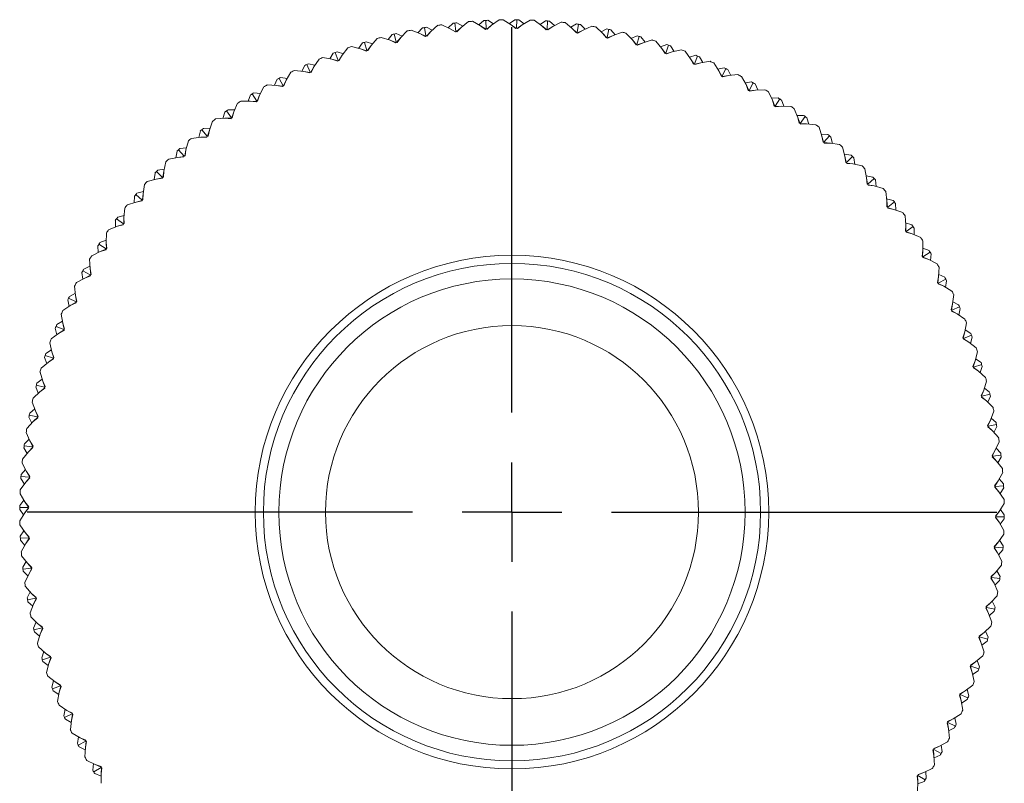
# Model space of a CAD drawing. Header units: inches. Extents: x 1.5 to 14.4, y 0.3 to 10.5.
# Tile 32 of 43: x 7.6 to 9.5, y 9 to 10.5. Entities that reach past the tile are written whole.
import ezdxf

# ---------------------------------------------------------------- set-up
doc = ezdxf.new("R2010")
doc.units = ezdxf.units.IN
doc.header["$MEASUREMENT"] = 0
doc.layers.add('FORMAT', color=7, linetype='Continuous')

# ---------------------------------------------------------------- blocks, each defined once
blk = doc.blocks.new('SW_CENTERMARKSYMBOL_0')
at = {"layer": 'FORMAT', "color": 0}
for p, q in [((0, 0.2), (0, 0.975)), ((0, 0), (0, 0.1)), ((-0.2, 0), (-0.975, 0)), ((0, 0), (-0.1, 0)), ((0, 0), (0, -0.1)), ((0, 0), (0.1, 0)), ((0.2, 0), (0.975, 0)), ((0, -0.2), (0, -0.975))]:
    blk.add_line(p, q, dxfattribs=at)

msp = doc.modelspace()

# ---------------------------------------------------------------- linework, layer by layer
at = {"color": 7, "linetype": 'Continuous', "lineweight": 15}
for p, q in [((8.4376, 10.5353), (8.428, 10.5261)), ((8.4436, 10.5188), (8.4416, 10.5358)), ((8.4456, 10.5362), (8.4571, 10.5295)), ((8.4538, 10.5269), (8.4686, 10.5385)), ((8.4766, 10.5392), (8.4931, 10.5302)), ((8.4996, 10.5408), (8.4894, 10.5322)), ((8.5045, 10.524), (8.5036, 10.541)), ((8.5076, 10.5412), (8.5187, 10.5338)), ((8.5152, 10.5314), (8.5307, 10.5421)), ((8.5387, 10.5423), (8.5546, 10.5322)), ((8.5618, 10.5424), (8.551, 10.5345)), ((8.5656, 10.5253), (8.5658, 10.5424)), ((8.5698, 10.5423), (8.5804, 10.5342)), ((8.5767, 10.532), (8.5929, 10.5418)), ((8.6009, 10.5414), (8.6162, 10.5304)), ((8.6239, 10.5401), (8.6127, 10.5329)), ((8.6267, 10.5228), (8.6279, 10.5398)), ((8.6319, 10.5395), (8.642, 10.5307)), ((8.6382, 10.5288), (8.6549, 10.5375)), ((8.6629, 10.5367), (8.6774, 10.5247)), ((8.6858, 10.5339), (8.6742, 10.5274)), ((8.3234, 10.4971), (8.3193, 10.5137)), ((8.3232, 10.5146), (8.3354, 10.5094)), ((8.3325, 10.5063), (8.3457, 10.5198)), ((8.3535, 10.5215), (8.3711, 10.5146)), ((8.3762, 10.5259), (8.3671, 10.5161)), ((8.3711, 10.5146), (8.3819, 10.5087)), ((8.3711, 10.5146), (8.3825, 10.5092)), ((8.3832, 10.5098), (8.3801, 10.5266)), ((8.3928, 10.5185), (8.384, 10.5095)), ((8.3841, 10.5273), (8.396, 10.5213)), ((8.3848, 10.5092), (8.3928, 10.5185)), ((8.3928, 10.5185), (8.4068, 10.5311)), ((8.4148, 10.5323), (8.4318, 10.5243)), ((8.4318, 10.5243), (8.4423, 10.5177)), ((8.4318, 10.5243), (8.4429, 10.5183)), ((8.4423, 10.5177), (8.4436, 10.5188)), ((8.4436, 10.5188), (8.4452, 10.5181)), ((8.4538, 10.5269), (8.4444, 10.5184)), ((8.4452, 10.5181), (8.4538, 10.5269)), ((8.4931, 10.5302), (8.5031, 10.523)), ((8.4931, 10.5302), (8.5038, 10.5235)), ((8.5031, 10.523), (8.5045, 10.524)), ((8.5045, 10.524), (8.506, 10.5231)), ((8.5152, 10.5314), (8.5053, 10.5235)), ((8.506, 10.5231), (8.5152, 10.5314)), ((8.5546, 10.5322), (8.5641, 10.5244)), ((8.5546, 10.5322), (8.5649, 10.5248)), ((8.5641, 10.5244), (8.5656, 10.5253)), ((8.5656, 10.5253), (8.5671, 10.5244)), ((8.5767, 10.532), (8.5664, 10.5248)), ((8.5671, 10.5244), (8.5767, 10.532)), ((8.6162, 10.5304), (8.6252, 10.522)), ((8.6162, 10.5304), (8.6259, 10.5224)), ((8.6252, 10.522), (8.6267, 10.5228)), ((8.6267, 10.5228), (8.6281, 10.5218)), ((8.6382, 10.5288), (8.6274, 10.5223)), ((8.6281, 10.5218), (8.6382, 10.5288)), ((8.6774, 10.5247), (8.6859, 10.5158)), ((8.6774, 10.5247), (8.6867, 10.5161)), ((8.6859, 10.5158), (8.6875, 10.5165)), ((8.6875, 10.5165), (8.6898, 10.5334)), ((8.6875, 10.5165), (8.6888, 10.5154)), ((8.6994, 10.5217), (8.6882, 10.5159)), ((8.6888, 10.5154), (8.6994, 10.5217)), ((8.6938, 10.5328), (8.7032, 10.5234)), ((8.6994, 10.5217), (8.7166, 10.5294)), ((8.7245, 10.528), (8.7382, 10.5152)), ((8.7472, 10.5238), (8.7352, 10.5181)), ((8.7382, 10.5152), (8.7461, 10.5057)), ((8.7382, 10.5152), (8.7469, 10.506)), ((8.7477, 10.5063), (8.7511, 10.5231)), ((8.755, 10.5223), (8.7639, 10.5123)), ((8.7599, 10.5108), (8.7776, 10.5174)), ((8.7854, 10.5155), (8.7983, 10.5018)), ((8.2556, 10.4957), (8.2478, 10.4848)), ((8.2645, 10.4806), (8.2594, 10.4969)), ((8.2632, 10.4981), (8.2758, 10.4936)), ((8.273, 10.4904), (8.2854, 10.5047)), ((8.2931, 10.5068), (8.311, 10.5011)), ((8.3154, 10.5127), (8.307, 10.5023)), ((8.311, 10.5011), (8.3222, 10.4958)), ((8.311, 10.5011), (8.3228, 10.4964)), ((8.3222, 10.4958), (8.3234, 10.4971)), ((8.3234, 10.4971), (8.325, 10.4965)), ((8.3325, 10.5063), (8.3242, 10.4968)), ((8.325, 10.4965), (8.3325, 10.5063)), ((8.3819, 10.5087), (8.3832, 10.5098)), ((8.3832, 10.5098), (8.3848, 10.5092)), ((8.7461, 10.5057), (8.7477, 10.5063)), ((8.7477, 10.5063), (8.749, 10.5051)), ((8.7599, 10.5108), (8.7484, 10.5057)), ((8.749, 10.5051), (8.7599, 10.5108)), ((8.8078, 10.5099), (8.7954, 10.5049)), ((8.7983, 10.5018), (8.8056, 10.4919)), ((8.7983, 10.5018), (8.8064, 10.4921)), ((8.8073, 10.4924), (8.8117, 10.5089)), ((8.8197, 10.4961), (8.8079, 10.4918)), ((8.8085, 10.4911), (8.8197, 10.4961)), ((8.8155, 10.5079), (8.8238, 10.4974)), ((8.8197, 10.4961), (8.8378, 10.5016)), ((8.8454, 10.4993), (8.8575, 10.4848)), ((8.1969, 10.4749), (8.1899, 10.4636)), ((8.2068, 10.4604), (8.2007, 10.4764)), ((8.2044, 10.4778), (8.2172, 10.4741)), ((8.2147, 10.4708), (8.2261, 10.4858)), ((8.2337, 10.4884), (8.2519, 10.4838)), ((8.2519, 10.4838), (8.2634, 10.4793)), ((8.2519, 10.4838), (8.2639, 10.4799)), ((8.2634, 10.4793), (8.2645, 10.4806)), ((8.2645, 10.4806), (8.2662, 10.4802)), ((8.273, 10.4904), (8.2654, 10.4804)), ((8.2662, 10.4802), (8.273, 10.4904)), ((8.8056, 10.4919), (8.8073, 10.4924)), ((8.8073, 10.4924), (8.8085, 10.4911)), ((8.8674, 10.4923), (8.8548, 10.488)), ((8.8575, 10.4848), (8.8641, 10.4744)), ((8.8575, 10.4848), (8.8649, 10.4746)), ((8.8641, 10.4744), (8.8658, 10.4748)), ((8.8658, 10.4748), (8.8712, 10.491)), ((8.8658, 10.4748), (8.8669, 10.4735)), ((8.8784, 10.4777), (8.8664, 10.4741)), ((8.8669, 10.4735), (8.8784, 10.4777)), ((8.875, 10.4897), (8.8826, 10.4787)), ((8.8784, 10.4777), (8.8968, 10.482)), ((8.9043, 10.4792), (8.9154, 10.464)), ((8.1577, 10.4475), (8.1682, 10.4632)), ((8.1755, 10.4663), (8.1941, 10.4628)), ((8.1941, 10.4628), (8.2058, 10.4591)), ((8.1941, 10.4628), (8.2063, 10.4597)), ((8.2058, 10.4591), (8.2068, 10.4604)), ((8.2068, 10.4604), (8.2085, 10.4601)), ((8.2147, 10.4708), (8.2077, 10.4603)), ((8.2085, 10.4601), (8.2147, 10.4708)), ((8.9258, 10.4709), (8.9129, 10.4674)), ((8.9154, 10.464), (8.9214, 10.4532)), ((8.9154, 10.464), (8.9222, 10.4534)), ((8.9231, 10.4535), (8.9295, 10.4694)), ((8.9359, 10.4557), (8.9236, 10.4528)), ((8.9241, 10.4521), (8.9359, 10.4557)), ((8.9333, 10.4678), (8.9401, 10.4564)), ((8.9359, 10.4557), (8.9545, 10.4588)), ((8.9618, 10.4555), (8.972, 10.4397)), ((8.1023, 10.4207), (8.1117, 10.437)), ((8.1189, 10.4406), (8.1376, 10.4383)), ((8.1397, 10.4506), (8.1334, 10.4388)), ((8.1376, 10.4383), (8.1495, 10.4353)), ((8.1376, 10.4383), (8.15, 10.436)), ((8.1505, 10.4367), (8.1434, 10.4522)), ((8.147, 10.4539), (8.16, 10.451)), ((8.1495, 10.4353), (8.1505, 10.4367)), ((8.1505, 10.4367), (8.1522, 10.4365)), ((8.1577, 10.4475), (8.1514, 10.4366)), ((8.1522, 10.4365), (8.1577, 10.4475)), ((8.9214, 10.4532), (8.9231, 10.4535)), ((8.9231, 10.4535), (8.9241, 10.4521)), ((8.9828, 10.4458), (8.9697, 10.4432)), ((8.972, 10.4397), (8.9772, 10.4285)), ((8.972, 10.4397), (8.9781, 10.4286)), ((8.979, 10.4287), (8.9864, 10.4441)), ((8.99, 10.4423), (8.9961, 10.4305)), ((8.0842, 10.4226), (8.0786, 10.4105)), ((8.0958, 10.4095), (8.0877, 10.4245)), ((8.0912, 10.4264), (8.1044, 10.4244)), ((8.1023, 10.4207), (8.0967, 10.4094)), ((8.0975, 10.4094), (8.1023, 10.4207)), ((8.9772, 10.4285), (8.979, 10.4287)), ((8.979, 10.4287), (8.9799, 10.4273)), ((8.9919, 10.4301), (8.9794, 10.428)), ((8.9799, 10.4273), (8.9919, 10.4301)), ((8.9919, 10.4301), (9.0106, 10.432)), ((9.0177, 10.4283), (9.0268, 10.4118)), ((9.038, 10.4173), (9.0248, 10.4155)), ((9.0331, 10.4004), (9.0415, 10.4153)), ((8.0373, 10.3955), (8.0505, 10.3943)), ((8.0487, 10.3905), (8.0571, 10.4074)), ((8.064, 10.4114), (8.0828, 10.4103)), ((8.0828, 10.4103), (8.0949, 10.408)), ((8.0828, 10.4103), (8.0953, 10.4087)), ((8.0949, 10.408), (8.0958, 10.4095)), ((8.0958, 10.4095), (8.0975, 10.4094)), ((9.0268, 10.4118), (9.0314, 10.4004)), ((9.0268, 10.4118), (9.0323, 10.4004)), ((9.0314, 10.4004), (9.0331, 10.4004)), ((9.0331, 10.4004), (9.034, 10.3989)), ((9.0461, 10.401), (9.0336, 10.3997)), ((9.034, 10.3989), (9.0461, 10.401)), ((9.045, 10.4134), (9.0503, 10.4011)), ((9.0461, 10.401), (9.0649, 10.4017)), ((9.0718, 10.3976), (9.0799, 10.3806)), ((8.011, 10.3788), (8.0299, 10.3788)), ((8.0304, 10.3913), (8.0256, 10.3788)), ((8.0299, 10.3788), (8.0421, 10.3773)), ((8.0299, 10.3788), (8.0425, 10.3781)), ((8.0429, 10.3789), (8.0338, 10.3934)), ((8.0421, 10.3773), (8.0429, 10.3789)), ((8.0429, 10.3789), (8.0446, 10.3789)), ((8.0487, 10.3905), (8.0437, 10.3789)), ((8.0446, 10.3789), (8.0487, 10.3905)), ((9.0914, 10.3853), (9.0781, 10.3844)), ((9.0799, 10.3806), (9.0837, 10.3689)), ((9.0799, 10.3806), (9.0846, 10.3688)), ((9.0854, 10.3688), (9.0947, 10.3832)), ((9.0981, 10.381), (9.1027, 10.3684)), ((7.9788, 10.3566), (7.9748, 10.3439)), ((7.992, 10.345), (7.9821, 10.3589)), ((7.9854, 10.3613), (7.9987, 10.3609)), ((7.997, 10.357), (7.9929, 10.3451)), ((7.9937, 10.3451), (7.997, 10.357)), ((7.997, 10.357), (8.0044, 10.3744)), ((9.0837, 10.3689), (9.0854, 10.3688)), ((9.0854, 10.3688), (9.0862, 10.3673)), ((9.0984, 10.3685), (9.0858, 10.368)), ((9.0862, 10.3673), (9.0984, 10.3685)), ((9.0984, 10.3685), (9.1173, 10.3681)), ((9.1238, 10.3635), (9.1308, 10.346)), ((7.9476, 10.3203), (7.9538, 10.3381)), ((7.9602, 10.3429), (7.979, 10.3442)), ((7.979, 10.3442), (7.9913, 10.3434)), ((7.979, 10.3442), (7.9916, 10.3442)), ((7.9913, 10.3434), (7.992, 10.345)), ((7.992, 10.345), (7.9937, 10.3451)), ((9.1426, 10.3501), (9.1293, 10.35)), ((9.1308, 10.346), (9.1339, 10.3341)), ((9.1308, 10.346), (9.1348, 10.3341)), ((9.1357, 10.334), (9.1458, 10.3477)), ((9.1491, 10.3453), (9.1528, 10.3325)), ((7.9295, 10.3188), (7.9263, 10.3058)), ((7.9433, 10.308), (7.9326, 10.3213)), ((7.9357, 10.3238), (7.949, 10.3243)), ((7.9476, 10.3203), (7.9442, 10.3081)), ((7.945, 10.3083), (7.9476, 10.3203)), ((9.1339, 10.3341), (9.1357, 10.334)), ((9.1357, 10.334), (9.1363, 10.3324)), ((9.1486, 10.3329), (9.136, 10.3332)), ((9.1363, 10.3324), (9.1486, 10.3329)), ((9.1486, 10.3329), (9.1674, 10.3313)), ((9.1737, 10.3263), (9.1795, 10.3084)), ((7.9006, 10.2806), (7.9057, 10.2987)), ((7.9118, 10.3039), (7.9304, 10.3064)), ((7.9304, 10.3064), (7.943, 10.3072)), ((7.9304, 10.3064), (7.9428, 10.3064)), ((7.9428, 10.3064), (7.9433, 10.308)), ((7.9433, 10.308), (7.945, 10.3083)), ((9.1915, 10.3117), (9.1782, 10.3124)), ((9.1795, 10.3084), (9.1819, 10.2963)), ((9.1795, 10.3084), (9.1827, 10.2962)), ((9.1819, 10.2963), (9.1836, 10.2961)), ((9.1836, 10.2961), (9.1946, 10.3091)), ((9.1836, 10.2961), (9.1841, 10.2944)), ((9.1977, 10.3065), (9.2006, 10.2935)), ((7.8826, 10.2779), (7.8802, 10.2648)), ((7.8971, 10.2681), (7.8855, 10.2806)), ((7.8885, 10.2833), (7.9018, 10.2846)), ((7.9006, 10.2806), (7.898, 10.2682)), ((7.8988, 10.2684), (7.9006, 10.2806)), ((9.1964, 10.2941), (9.1839, 10.2952)), ((9.1841, 10.2944), (9.1964, 10.2941)), ((9.1964, 10.2941), (9.2151, 10.2914)), ((9.221, 10.286), (9.2258, 10.2678)), ((7.8562, 10.238), (7.8601, 10.2564)), ((7.8658, 10.262), (7.8843, 10.2656)), ((7.8843, 10.2656), (7.8969, 10.2672)), ((7.8843, 10.2656), (7.8966, 10.2664)), ((7.8966, 10.2664), (7.8971, 10.2681)), ((7.8971, 10.2681), (7.8988, 10.2684)), ((9.238, 10.2703), (9.2247, 10.2719)), ((9.2258, 10.2678), (9.2274, 10.2556)), ((9.2258, 10.2678), (9.2282, 10.2554)), ((9.229, 10.2552), (9.2409, 10.2675)), ((9.2438, 10.2648), (9.2459, 10.2516)), ((7.8535, 10.2253), (7.8411, 10.2371)), ((7.8439, 10.24), (7.8571, 10.2421)), ((7.8562, 10.238), (7.8543, 10.2255)), ((7.8551, 10.2257), (7.8562, 10.238)), ((9.2274, 10.2556), (9.229, 10.2552)), ((9.229, 10.2552), (9.2295, 10.2535)), ((9.2417, 10.2525), (9.2293, 10.2543)), ((9.2295, 10.2535), (9.2417, 10.2525)), ((9.2417, 10.2525), (9.2602, 10.2485)), ((9.2658, 10.2428), (9.2694, 10.2243)), ((7.8227, 10.2172), (7.8409, 10.222)), ((7.8384, 10.2342), (7.8368, 10.2209)), ((7.8409, 10.222), (7.8533, 10.2244)), ((7.8409, 10.222), (7.8531, 10.2236)), ((7.8531, 10.2236), (7.8535, 10.2253)), ((7.8535, 10.2253), (7.8551, 10.2257)), ((9.2817, 10.2261), (9.2686, 10.2285)), ((9.2694, 10.2243), (9.2702, 10.212)), ((9.2694, 10.2243), (9.271, 10.2118)), ((9.2718, 10.2116), (9.2844, 10.2231)), ((9.2871, 10.2202), (9.2884, 10.2069)), ((7.8145, 10.1926), (7.8173, 10.2113)), ((9.2702, 10.212), (9.2718, 10.2116)), ((9.2718, 10.2116), (9.2722, 10.2099)), ((9.2844, 10.2081), (9.272, 10.2107)), ((9.2722, 10.2099), (9.2844, 10.2081)), ((9.2844, 10.2081), (9.3025, 10.203)), ((9.3077, 10.1969), (9.3102, 10.1782)), ((7.797, 10.1877), (7.7962, 10.1744)), ((7.8126, 10.1798), (7.7995, 10.1908)), ((7.8003, 10.1757), (7.8125, 10.1789)), ((7.8003, 10.1757), (7.8123, 10.1781)), ((7.8021, 10.1939), (7.8151, 10.1968)), ((7.8123, 10.1781), (7.8126, 10.1798)), ((7.8126, 10.1798), (7.8142, 10.1803)), ((7.8145, 10.1926), (7.8134, 10.1801)), ((7.8142, 10.1803), (7.8145, 10.1926)), ((9.3226, 10.1792), (9.3096, 10.1824)), ((9.3102, 10.1782), (9.3102, 10.1659)), ((9.3102, 10.1782), (9.311, 10.1656)), ((7.7758, 10.1448), (7.7774, 10.1636)), ((7.7824, 10.1699), (7.8003, 10.1757)), ((9.3102, 10.1659), (9.3118, 10.1653)), ((9.3118, 10.1653), (9.3251, 10.1761)), ((9.3118, 10.1653), (9.312, 10.1636)), ((9.3241, 10.161), (9.3119, 10.1644)), ((9.312, 10.1636), (9.3241, 10.161)), ((9.3241, 10.161), (9.3419, 10.1548)), ((9.3276, 10.173), (9.3281, 10.1596)), ((7.7586, 10.1388), (7.7587, 10.1255)), ((7.7747, 10.1319), (7.761, 10.142)), ((7.7634, 10.1453), (7.7761, 10.149)), ((7.7758, 10.1448), (7.7755, 10.1322)), ((7.7763, 10.1325), (7.7758, 10.1448)), ((9.3467, 10.1484), (9.348, 10.1296)), ((7.7451, 10.1201), (7.7626, 10.127)), ((7.7626, 10.127), (7.7746, 10.131)), ((7.7626, 10.127), (7.7745, 10.1301)), ((7.7745, 10.1301), (7.7747, 10.1319)), ((7.7747, 10.1319), (7.7763, 10.1325)), ((9.348, 10.1296), (9.3472, 10.1173)), ((9.3604, 10.1298), (9.3477, 10.1339)), ((9.348, 10.1296), (9.348, 10.117)), ((9.3488, 10.1167), (9.3627, 10.1266)), ((9.3651, 10.1233), (9.3647, 10.11)), ((7.7277, 10.0943), (7.7402, 10.0989)), ((7.7401, 10.0946), (7.7406, 10.1135)), ((9.3472, 10.1173), (9.3488, 10.1167)), ((9.3488, 10.1167), (9.3489, 10.115)), ((9.3608, 10.1116), (9.3489, 10.1158)), ((9.3489, 10.115), (9.3608, 10.1116)), ((9.3608, 10.1116), (9.3781, 10.1043)), ((7.7233, 10.0876), (7.7243, 10.0743)), ((7.7398, 10.0817), (7.7255, 10.0909)), ((7.7281, 10.0761), (7.7398, 10.0808)), ((7.7281, 10.0761), (7.7398, 10.0799)), ((7.7398, 10.0817), (7.7414, 10.0824)), ((7.7398, 10.0799), (7.7398, 10.0817)), ((7.7414, 10.0824), (7.7401, 10.0946)), ((7.7401, 10.0946), (7.7406, 10.082)), ((9.3826, 10.0788), (9.3811, 10.0666)), ((9.3826, 10.0788), (9.3819, 10.0662)), ((9.3826, 10.0976), (9.3826, 10.0788)), ((9.3951, 10.0782), (9.3826, 10.083)), ((7.7077, 10.0423), (7.7069, 10.0612)), ((7.7111, 10.068), (7.7281, 10.0761)), ((9.3811, 10.0666), (9.3827, 10.0658)), ((9.3827, 10.0658), (9.3972, 10.0748)), ((9.3827, 10.0658), (9.3827, 10.0641)), ((9.3943, 10.06), (9.3827, 10.0649)), ((9.3827, 10.0641), (9.3943, 10.06)), ((9.3943, 10.06), (9.4112, 10.0516)), ((9.3993, 10.0714), (9.3981, 10.0581)), ((7.6953, 10.0412), (7.7075, 10.0466)), ((7.7097, 10.0302), (7.7077, 10.0423)), ((7.7077, 10.0423), (7.709, 10.0298)), ((9.4152, 10.0447), (9.4141, 10.0259)), ((7.6804, 10.0139), (7.6969, 10.0231)), ((7.6914, 10.0342), (7.6932, 10.021)), ((7.7082, 10.0293), (7.6933, 10.0377)), ((7.6969, 10.0231), (7.7083, 10.0285)), ((7.6969, 10.0231), (7.7083, 10.0276)), ((7.7082, 10.0293), (7.7097, 10.0302)), ((7.7083, 10.0276), (7.7082, 10.0293)), ((9.4141, 10.0259), (9.4118, 10.0138)), ((9.4141, 10.0259), (9.4125, 10.0133)), ((9.4133, 10.0129), (9.4283, 10.021)), ((9.4264, 10.0245), (9.4143, 10.0301)), ((7.6786, 9.9881), (7.6767, 10.0068)), ((9.4118, 10.0138), (9.4133, 10.0129)), ((9.4133, 10.0129), (9.4132, 10.0112)), ((9.4245, 10.0064), (9.4132, 10.012)), ((9.4132, 10.0112), (9.4245, 10.0064)), ((9.4245, 10.0064), (9.4408, 9.9969)), ((9.4302, 10.0174), (9.4282, 10.0043)), ((7.6799, 9.9752), (7.6646, 9.9826)), ((7.6663, 9.9862), (7.6782, 9.9923)), ((7.6814, 9.9761), (7.6786, 9.9881)), ((7.6786, 9.9881), (7.6807, 9.9756)), ((9.4444, 9.9898), (9.4421, 9.9711)), ((7.6531, 9.958), (7.669, 9.9682)), ((7.6628, 9.979), (7.6654, 9.9659)), ((7.669, 9.9682), (7.68, 9.9743)), ((7.669, 9.9682), (7.6801, 9.9734)), ((7.6799, 9.9752), (7.6814, 9.9761)), ((7.6801, 9.9734), (7.6799, 9.9752)), ((9.4421, 9.9711), (9.4391, 9.9591)), ((9.4421, 9.9711), (9.4398, 9.9587)), ((9.4405, 9.9582), (9.456, 9.9653)), ((9.4543, 9.9689), (9.4426, 9.9753)), ((9.4577, 9.9616), (9.4548, 9.9486)), ((7.653, 9.9321), (7.6499, 9.9507)), ((9.4391, 9.9591), (9.4405, 9.9582)), ((9.4405, 9.9582), (9.4403, 9.9565)), ((9.4403, 9.9565), (9.4513, 9.951)), ((9.4513, 9.951), (9.4404, 9.9573)), ((9.4513, 9.951), (9.467, 9.9405)), ((7.6378, 9.922), (7.6412, 9.9091)), ((7.6551, 9.9193), (7.6393, 9.9257)), ((7.6408, 9.9295), (7.6523, 9.9363)), ((7.6565, 9.9203), (7.653, 9.9321)), ((7.653, 9.9321), (7.6558, 9.9198)), ((7.6551, 9.9193), (7.6565, 9.9203)), ((9.4701, 9.9331), (9.4666, 9.9146)), ((7.6294, 9.9005), (7.6446, 9.9116)), ((7.6446, 9.9116), (7.6553, 9.9184)), ((7.6446, 9.9116), (7.6554, 9.9176)), ((7.6554, 9.9176), (7.6551, 9.9193)), ((9.4666, 9.9146), (9.4629, 9.9029)), ((9.4629, 9.9029), (9.4642, 9.9018)), ((9.4635, 9.9024), (9.4666, 9.9146)), ((9.4642, 9.9018), (9.4639, 9.9001)), ((9.4639, 9.9001), (9.4746, 9.894)), ((9.4641, 9.901), (9.4746, 9.894)), ((9.4802, 9.908), (9.4642, 9.9018)), ((9.4787, 9.9117), (9.4674, 9.9188)), ((9.4779, 9.8914), (9.4816, 9.9042)), ((7.6309, 9.8746), (7.6266, 9.893)), ((9.4746, 9.894), (9.4896, 9.8826)), ((7.6164, 9.8636), (7.6206, 9.851)), ((7.6339, 9.862), (7.6177, 9.8674)), ((7.619, 9.8712), (7.63, 9.8788)), ((7.6239, 9.8537), (7.6341, 9.8611)), ((7.6239, 9.8537), (7.6343, 9.8603)), ((7.6352, 9.8631), (7.6309, 9.8746)), ((7.6309, 9.8746), (7.6346, 9.8626)), ((7.6339, 9.862), (7.6352, 9.8631)), ((7.6343, 9.8603), (7.6339, 9.862)), ((9.4922, 9.875), (9.4876, 9.8567)), ((9.4886, 9.8608), (9.4995, 9.8531)), ((7.6094, 9.8416), (7.6239, 9.8537)), ((9.4876, 9.8567), (9.4831, 9.8453)), ((9.4831, 9.8453), (9.4844, 9.8441)), ((9.4837, 9.8447), (9.4876, 9.8567)), ((9.4844, 9.8441), (9.484, 9.8425)), ((9.484, 9.8425), (9.4942, 9.8356)), ((9.4842, 9.8433), (9.4942, 9.8356)), ((9.5007, 9.8493), (9.4844, 9.8441)), ((9.5019, 9.8454), (9.4974, 9.8329)), ((7.6125, 9.8159), (7.6071, 9.834)), ((9.4942, 9.8356), (9.5085, 9.8233)), ((7.5987, 9.804), (7.6037, 9.7916)), ((7.6163, 9.8035), (7.5997, 9.8079)), ((7.6008, 9.8118), (7.6113, 9.82)), ((7.6068, 9.7945), (7.6165, 9.8026)), ((7.6068, 9.7945), (7.6168, 9.8018)), ((7.6175, 9.8047), (7.6125, 9.8159)), ((7.6125, 9.8159), (7.6169, 9.8041)), ((7.6163, 9.8035), (7.6175, 9.8047)), ((7.6168, 9.8018), (7.6163, 9.8035)), ((9.5106, 9.8156), (9.5048, 9.7976)), ((9.5165, 9.7933), (9.5061, 9.8017)), ((7.5931, 9.7816), (7.6068, 9.7945)), ((9.5048, 9.7976), (9.4996, 9.7865)), ((9.4996, 9.7865), (9.5009, 9.7853)), ((9.5048, 9.7976), (9.5002, 9.7859)), ((9.5009, 9.7853), (9.5003, 9.7836)), ((9.5003, 9.7836), (9.5101, 9.7762)), ((9.5101, 9.7762), (9.5006, 9.7844)), ((9.5009, 9.7853), (9.5175, 9.7894)), ((9.5184, 9.7855), (9.5132, 9.7732)), ((7.5978, 9.7561), (7.5913, 9.7738)), ((9.5101, 9.7762), (9.5236, 9.763)), ((7.5848, 9.7434), (7.5906, 9.7314)), ((7.6023, 9.744), (7.5856, 9.7473)), ((7.5864, 9.7513), (7.5964, 9.7601)), ((7.5935, 9.7345), (7.6027, 9.7431)), ((7.5935, 9.7345), (7.6029, 9.7423)), ((7.6035, 9.7452), (7.5978, 9.7561)), ((7.5978, 9.7561), (7.603, 9.7446)), ((7.6023, 9.744), (7.6035, 9.7452)), ((7.6029, 9.7423), (7.6023, 9.744)), ((9.5252, 9.7551), (9.5184, 9.7376)), ((9.5297, 9.7325), (9.5199, 9.7415)), ((7.5806, 9.7207), (7.5935, 9.7345)), ((9.5184, 9.7376), (9.5125, 9.7268)), ((9.5125, 9.7268), (9.5136, 9.7255)), ((9.5184, 9.7376), (9.513, 9.7262)), ((9.5136, 9.7255), (9.513, 9.7239)), ((9.513, 9.7239), (9.5223, 9.7158)), ((9.5223, 9.7158), (9.5133, 9.7247)), ((9.5136, 9.7255), (9.5304, 9.7285)), ((9.5311, 9.7246), (9.5251, 9.7127)), ((7.5869, 9.6956), (7.5793, 9.7128)), ((9.5223, 9.7158), (9.5349, 9.7018)), ((7.5922, 9.6837), (7.5753, 9.686)), ((7.5758, 9.69), (7.5852, 9.6994)), ((7.584, 9.6736), (7.5926, 9.6829)), ((7.584, 9.6736), (7.5929, 9.6821)), ((7.5933, 9.685), (7.5869, 9.6956)), ((7.5869, 9.6956), (7.5928, 9.6844)), ((7.5922, 9.6837), (7.5933, 9.685)), ((7.5929, 9.6821), (7.5922, 9.6837)), ((9.5361, 9.6939), (9.5281, 9.6768)), ((7.572, 9.6591), (7.584, 9.6736)), ((7.5747, 9.682), (7.5813, 9.6704)), ((9.5281, 9.6768), (9.5215, 9.6664)), ((9.5215, 9.6664), (9.5226, 9.665)), ((9.5226, 9.665), (9.5219, 9.6635)), ((9.5219, 9.6635), (9.5307, 9.6549)), ((9.5281, 9.6768), (9.5221, 9.6657)), ((9.5307, 9.6549), (9.5222, 9.6642)), ((9.5226, 9.665), (9.5396, 9.667)), ((9.5391, 9.671), (9.5299, 9.6807)), ((9.54, 9.663), (9.5333, 9.6515)), ((7.5799, 9.6344), (7.5712, 9.6511)), ((9.5307, 9.6549), (9.5423, 9.6401)), ((7.5859, 9.6229), (7.5688, 9.6241)), ((7.5691, 9.6281), (7.5779, 9.6382)), ((7.5869, 9.6243), (7.5799, 9.6344)), ((7.5799, 9.6344), (7.5864, 9.6236)), ((7.5859, 9.6229), (7.5869, 9.6243)), ((7.5867, 9.6214), (7.5859, 9.6229)), ((9.543, 9.6321), (9.534, 9.6156)), ((7.5672, 9.5971), (7.5783, 9.6124)), ((7.5685, 9.6201), (7.5758, 9.6089)), ((7.5783, 9.6124), (7.5863, 9.6221)), ((7.5783, 9.6124), (7.5867, 9.6214)), ((9.534, 9.6156), (9.5268, 9.6056)), ((9.5268, 9.6056), (9.5278, 9.6041)), ((9.5278, 9.6041), (9.5269, 9.6026)), ((9.534, 9.6156), (9.5273, 9.6049)), ((9.5352, 9.5935), (9.5273, 9.6034)), ((9.5278, 9.6041), (9.5448, 9.6051)), ((9.5446, 9.6091), (9.536, 9.6193)), ((7.5766, 9.5729), (7.5669, 9.5891)), ((9.5269, 9.6026), (9.5352, 9.5935)), ((9.5352, 9.5935), (9.5459, 9.578)), ((9.545, 9.601), (9.5376, 9.59)), ((7.5663, 9.566), (7.5745, 9.5766)), ((7.5843, 9.5633), (7.5766, 9.5729)), ((7.5766, 9.5729), (7.5838, 9.5626)), ((7.5834, 9.5618), (7.5843, 9.5633)), ((9.5461, 9.57), (9.536, 9.554)), ((7.5662, 9.558), (7.5742, 9.5473)), ((7.5834, 9.5618), (7.5663, 9.562)), ((7.5664, 9.5349), (7.5764, 9.5508)), ((7.5764, 9.5508), (7.5838, 9.5611)), ((7.5764, 9.5508), (7.5842, 9.5603)), ((7.5842, 9.5603), (7.5834, 9.5618)), ((9.536, 9.554), (9.5282, 9.5445)), ((9.5282, 9.5445), (9.5291, 9.543)), ((9.536, 9.554), (9.5286, 9.5438)), ((9.5462, 9.5469), (9.5383, 9.5576)), ((7.5773, 9.5114), (7.5666, 9.5269)), ((9.5291, 9.543), (9.5282, 9.5416)), ((9.5282, 9.5416), (9.5358, 9.5319)), ((9.5358, 9.5319), (9.5286, 9.5423)), ((9.5291, 9.543), (9.5462, 9.5429)), ((9.5358, 9.5319), (9.5455, 9.5158)), ((9.5461, 9.5389), (9.538, 9.5283)), ((7.5674, 9.5038), (7.5749, 9.5149)), ((7.5855, 9.5022), (7.5773, 9.5114)), ((7.5773, 9.5114), (7.5851, 9.5015)), ((9.5452, 9.5078), (9.5342, 9.4925)), ((7.5847, 9.5007), (7.5676, 9.4998)), ((7.5678, 9.4958), (7.5764, 9.4856)), ((7.5694, 9.4728), (7.5785, 9.4893)), ((7.5785, 9.4893), (7.5852, 9.5)), ((7.5785, 9.4893), (7.5857, 9.4993)), ((7.5847, 9.5007), (7.5855, 9.5022)), ((7.5857, 9.4993), (7.5847, 9.5007)), ((9.5342, 9.4925), (9.5258, 9.4835)), ((9.5342, 9.4925), (9.5262, 9.4828)), ((9.5439, 9.4847), (9.5367, 9.4959)), ((7.5818, 9.45), (7.5701, 9.4648)), ((9.5266, 9.482), (9.5256, 9.4806)), ((9.5256, 9.4806), (9.5326, 9.4705)), ((9.5258, 9.4835), (9.5266, 9.482)), ((9.5326, 9.4705), (9.5261, 9.4813)), ((9.5266, 9.482), (9.5436, 9.4807)), ((9.5326, 9.4705), (9.5413, 9.4537)), ((9.5433, 9.4767), (9.5345, 9.4667)), ((7.5724, 9.4418), (7.5792, 9.4533)), ((7.5906, 9.4414), (7.5818, 9.45)), ((7.5818, 9.45), (7.5902, 9.4406)), ((9.5405, 9.4458), (9.5285, 9.4312)), ((7.5898, 9.4398), (7.5729, 9.4378)), ((7.5734, 9.4339), (7.5826, 9.4242)), ((7.5764, 9.411), (7.5844, 9.428)), ((7.5844, 9.428), (7.5904, 9.4391)), ((7.5844, 9.428), (7.5909, 9.4385)), ((7.5898, 9.4398), (7.5906, 9.4414)), ((7.5909, 9.4385), (7.5898, 9.4398)), ((9.5285, 9.4312), (9.5195, 9.4228)), ((9.5285, 9.4312), (9.5199, 9.422)), ((9.5377, 9.4229), (9.5312, 9.4345)), ((9.5202, 9.4212), (9.5192, 9.4198)), ((9.5192, 9.4198), (9.5255, 9.4093)), ((9.5195, 9.4228), (9.5202, 9.4212)), ((9.5255, 9.4093), (9.5197, 9.4205)), ((9.5202, 9.4212), (9.5372, 9.4189)), ((9.5255, 9.4093), (9.5332, 9.3921)), ((9.5366, 9.4149), (9.5272, 9.4054)), ((7.5901, 9.389), (7.5776, 9.4031)), ((7.5813, 9.3803), (7.5873, 9.3922)), ((7.5995, 9.381), (7.5901, 9.389)), ((7.5901, 9.389), (7.5991, 9.3802)), ((7.5988, 9.3794), (7.582, 9.3763)), ((7.5827, 9.3724), (7.5925, 9.3633)), ((7.5872, 9.3497), (7.5941, 9.3673)), ((7.5941, 9.3673), (7.5994, 9.3787)), ((7.5941, 9.3673), (7.6, 9.3781)), ((7.5988, 9.3794), (7.5995, 9.381)), ((7.6, 9.3781), (7.5988, 9.3794)), ((9.519, 9.3704), (9.5095, 9.3625)), ((9.519, 9.3704), (9.5098, 9.3617)), ((9.5318, 9.3842), (9.519, 9.3704)), ((9.5276, 9.3615), (9.5219, 9.3735)), ((9.5101, 9.3609), (9.5089, 9.3596)), ((9.5089, 9.3596), (9.5146, 9.3487)), ((9.5095, 9.3625), (9.5101, 9.3609)), ((9.5146, 9.3487), (9.5095, 9.3603)), ((9.5101, 9.3609), (9.5269, 9.3575)), ((9.5146, 9.3487), (9.5212, 9.3311)), ((9.5261, 9.3536), (9.5161, 9.3448)), ((7.6023, 9.3287), (7.5889, 9.3419)), ((7.594, 9.3194), (7.5993, 9.3317)), ((7.6121, 9.3212), (7.6023, 9.3287)), ((7.6023, 9.3287), (7.6119, 9.3204)), ((7.6116, 9.3196), (7.595, 9.3155)), ((7.596, 9.3116), (7.6063, 9.3032)), ((7.6018, 9.2893), (7.6076, 9.3072)), ((7.6076, 9.3072), (7.6122, 9.319)), ((7.6076, 9.3072), (7.6128, 9.3184)), ((7.6116, 9.3196), (7.6121, 9.3212)), ((7.6128, 9.3184), (7.6116, 9.3196)), ((9.5056, 9.3103), (9.4957, 9.303)), ((9.5056, 9.3103), (9.4959, 9.3022)), ((9.5193, 9.3233), (9.5056, 9.3103)), ((9.5137, 9.3009), (9.5087, 9.3132)), ((9.4962, 9.3014), (9.4949, 9.3002)), ((9.4949, 9.3002), (9.4999, 9.289)), ((9.4999, 9.289), (9.4956, 9.3008)), ((9.4957, 9.303), (9.4962, 9.3014)), ((9.4962, 9.3014), (9.5127, 9.297)), ((9.4999, 9.289), (9.5054, 9.2709)), ((9.5117, 9.2931), (9.5011, 9.2849)), ((7.6182, 9.2692), (7.604, 9.2816)), ((7.6106, 9.2594), (7.6151, 9.272)), ((7.6285, 9.2624), (7.6182, 9.2692)), ((7.6182, 9.2692), (7.6283, 9.2616)), ((7.6281, 9.2607), (7.6118, 9.2556)), ((7.613, 9.2518), (7.6238, 9.244)), ((7.6202, 9.2299), (7.6249, 9.2481)), ((7.6249, 9.2481), (7.6287, 9.2601)), ((7.6249, 9.2481), (7.6294, 9.2596)), ((7.6281, 9.2607), (7.6285, 9.2624)), ((7.6294, 9.2596), (7.6281, 9.2607)), ((9.4886, 9.2512), (9.4782, 9.2445)), ((9.4886, 9.2512), (9.4784, 9.2437)), ((9.503, 9.2632), (9.4886, 9.2512)), ((9.496, 9.2412), (9.4918, 9.2539)), ((9.4786, 9.2429), (9.4773, 9.2418)), ((9.4773, 9.2418), (9.4815, 9.2302)), ((9.4815, 9.2302), (9.4779, 9.2423)), ((9.4782, 9.2445), (9.4786, 9.2429)), ((9.4786, 9.2429), (9.4948, 9.2374)), ((9.4815, 9.2302), (9.4858, 9.2119)), ((9.4935, 9.2336), (9.4825, 9.2261)), ((7.6379, 9.2109), (7.6229, 9.2223)), ((7.6308, 9.2006), (7.6345, 9.2135)), ((7.6485, 9.2047), (7.6379, 9.2109)), ((7.6379, 9.2109), (7.6484, 9.2039)), ((7.6482, 9.203), (7.6323, 9.1969)), ((7.6337, 9.1931), (7.645, 9.1861)), ((7.6423, 9.1717), (7.6458, 9.1903)), ((7.6458, 9.1903), (7.6489, 9.2025)), ((7.6458, 9.1903), (7.6496, 9.202)), ((7.6482, 9.203), (7.6485, 9.2047)), ((7.6496, 9.202), (7.6482, 9.203)), ((9.4678, 9.1932), (9.457, 9.1873)), ((9.457, 9.1873), (9.4573, 9.1856)), ((9.4678, 9.1932), (9.4572, 9.1864)), ((9.483, 9.2044), (9.4678, 9.1932)), ((9.4746, 9.1828), (9.4712, 9.1957)), ((9.4573, 9.1856), (9.4559, 9.1845)), ((9.4559, 9.1845), (9.4595, 9.1728)), ((9.4595, 9.1728), (9.4566, 9.185)), ((9.4573, 9.1856), (9.4731, 9.1791)), ((9.4595, 9.1728), (9.4626, 9.1542)), ((9.4716, 9.1754), (9.4602, 9.1686)), ((7.6611, 9.1539), (7.6455, 9.1644)), ((7.6548, 9.1432), (7.6576, 9.1563)), ((7.6722, 9.1484), (7.6611, 9.1539)), ((7.6611, 9.1539), (7.6721, 9.1476)), ((7.6719, 9.1467), (7.6722, 9.1484)), ((7.6719, 9.1467), (7.6564, 9.1396)), ((7.6581, 9.1359), (7.6698, 9.1296)), ((7.6681, 9.1151), (7.6704, 9.1338)), ((7.6704, 9.1338), (7.6727, 9.1462)), ((7.6704, 9.1338), (7.6734, 9.1457)), ((7.6734, 9.1457), (7.6719, 9.1467)), ((9.4325, 9.1297), (9.4311, 9.1288)), ((9.4311, 9.1288), (9.4338, 9.1168)), ((9.4338, 9.1168), (9.4318, 9.1292)), ((9.4435, 9.1367), (9.4323, 9.1314)), ((9.4323, 9.1314), (9.4325, 9.1297)), ((9.4435, 9.1367), (9.4324, 9.1306)), ((9.4325, 9.1297), (9.4479, 9.1223)), ((9.4593, 9.1469), (9.4435, 9.1367)), ((9.4496, 9.1259), (9.447, 9.139)), ((7.6879, 9.0985), (7.6716, 9.1079)), ((9.4338, 9.1168), (9.4358, 9.098)), ((9.4461, 9.1187), (9.4343, 9.1126)), ((7.6822, 9.0874), (7.6843, 9.1006)), ((7.6992, 9.092), (7.6841, 9.0839)), ((7.6993, 9.0937), (7.6879, 9.0985)), ((7.6879, 9.0985), (7.6992, 9.0929)), ((7.6984, 9.079), (7.6999, 9.0915)), ((7.6984, 9.079), (7.7007, 9.0911)), ((7.6992, 9.092), (7.6993, 9.0937)), ((7.7007, 9.0911), (7.6992, 9.092)), ((9.4321, 9.0909), (9.4156, 9.0818)), ((7.686, 9.0804), (7.6981, 9.0748)), ((7.6973, 9.0602), (7.6984, 9.079)), ((9.4042, 9.0755), (9.4027, 9.0747)), ((9.4027, 9.0747), (9.4048, 9.0625)), ((9.4048, 9.0625), (9.4035, 9.0751)), ((9.4156, 9.0818), (9.4042, 9.0772)), ((9.4156, 9.0818), (9.4042, 9.0764)), ((9.4042, 9.0772), (9.4042, 9.0755)), ((9.4042, 9.0755), (9.4191, 9.0671)), ((9.4211, 9.0706), (9.4193, 9.0839)), ((7.7181, 9.0449), (7.7013, 9.0533)), ((9.4048, 9.0625), (9.4055, 9.0437)), ((9.4171, 9.0636), (9.4049, 9.0583)), ((7.7131, 9.0335), (7.7144, 9.0468)), ((7.7298, 9.0391), (7.7153, 9.0301)), ((7.7298, 9.0408), (7.7181, 9.0449)), ((7.7181, 9.0449), (7.7298, 9.04)), ((7.7298, 9.0391), (7.7298, 9.0408)), ((7.7313, 9.0383), (7.7298, 9.0391)), ((7.7298, 9.0261), (7.7306, 9.0387)), ((7.7298, 9.0261), (7.7313, 9.0383)), ((9.3844, 9.0288), (9.3726, 9.0241)), ((9.3844, 9.0288), (9.3727, 9.0249)), ((9.4014, 9.0369), (9.3844, 9.0288)), ((9.3891, 9.0173), (9.3882, 9.0306)), ((7.7174, 9.0267), (7.7298, 9.0219)), ((7.7299, 9.0072), (7.7298, 9.0261)), ((9.3726, 9.0232), (9.3711, 9.0225)), ((9.3711, 9.0225), (9.3723, 9.0102)), ((9.3723, 9.0102), (9.3718, 9.0228)), ((9.3723, 9.0102), (9.3719, 8.9914)), ((9.3848, 9.0106), (9.3722, 9.006)), ((9.3727, 9.0249), (9.3726, 9.0232)), ((9.3726, 9.0232), (9.387, 9.0139))]:
    msp.add_line(p, q, dxfattribs=at)
for radius in [0.5163, 0.5, 0.4688, 0.375]:
    msp.add_circle((8.5562, 9.5524), radius, dxfattribs=at)
for start, end in [(96.647, 96.8793), (96.4146, 96.647), (94.6154, 95.0785), (93.047, 93.2793), (92.8146, 93.047), (91.0154, 91.4785), (89.447, 89.6793), (89.2146, 89.447), (87.4154, 87.8785), (85.847, 86.0793), (85.6146, 85.847), (83.8154, 84.2785), (82.247, 82.4793), (103.847, 104.0793), (103.6146, 103.847), (101.8154, 102.2785), (100.247, 100.4793), (100.0146, 100.247), (98.2154, 98.6785), (82.0146, 82.247), (80.2154, 80.6785), (78.647, 78.8793), (78.4146, 78.647), (76.6154, 77.0785), (107.447, 107.6793), (107.2146, 107.447), (105.4154, 105.8785), (75.047, 75.2793), (74.8146, 75.047), (73.0154, 73.4785), (111.047, 111.2793), (110.8146, 111.047), (109.0154, 109.4785), (71.447, 71.6793), (71.2146, 71.447), (69.4154, 69.8785), (112.6154, 113.0785), (67.847, 68.0793), (67.6146, 67.847), (65.8154, 66.2785), (116.2154, 116.6785), (114.647, 114.8793), (114.4146, 114.647), (64.247, 64.4793), (64.0146, 64.247), (118.247, 118.4793), (118.0146, 118.247), (62.2154, 62.6785), (60.647, 60.8793), (60.4146, 60.647), (121.6146, 121.847), (119.8154, 120.2785), (58.6154, 59.0785), (123.4154, 123.8785), (121.847, 122.0793), (57.047, 57.2793), (56.8146, 57.047), (125.447, 125.6793), (125.2146, 125.447), (55.0154, 55.4785), (127.0154, 127.4785), (53.447, 53.6793), (53.2146, 53.447), (129.047, 129.2793), (128.8146, 129.047), (51.4154, 51.8785), (130.6154, 131.0785), (49.847, 50.0793), (49.6146, 49.847), (132.647, 132.8793), (132.4146, 132.647), (47.8154, 48.2785), (134.2154, 134.6785), (46.247, 46.4793), (46.0146, 46.247), (136.247, 136.4793), (136.0146, 136.247), (44.2154, 44.6785), (137.8154, 138.2785), (42.647, 42.8793), (42.4146, 42.647), (40.6154, 41.0785), (139.847, 140.0793), (139.6146, 139.847), (39.047, 39.2793), (141.4154, 141.8785), (38.8146, 39.047), (143.447, 143.6793), (143.2146, 143.447), (37.0154, 37.4785), (145.0154, 145.4785), (35.447, 35.6793), (35.2146, 35.447), (33.4154, 33.8785), (147.047, 147.2793), (146.8146, 147.047), (31.847, 32.0793), (148.6154, 149.0785), (31.6146, 31.847), (150.4146, 150.647), (29.8154, 30.2785), (150.647, 150.8793), (28.247, 28.4793), (28.0146, 28.247), (152.2154, 152.6785), (154.247, 154.4793), (154.0146, 154.247), (26.2154, 26.6785), (24.647, 24.8793), (24.4146, 24.647), (155.8154, 156.2785), (22.6154, 23.0785), (157.847, 158.0793), (157.6146, 157.847), (159.4154, 159.8785), (21.047, 21.2793), (20.8146, 21.047), (19.0154, 19.4785), (161.447, 161.6793), (161.2146, 161.447), (163.0154, 163.4785), (17.447, 17.6793), (17.2146, 17.447), (15.4154, 15.8785), (165.047, 165.2793), (164.8146, 165.047), (166.6154, 167.0785), (13.847, 14.0793), (13.6146, 13.847), (11.8154, 12.2785), (168.647, 168.8793), (168.4146, 168.647), (10.247, 10.4793), (10.0146, 10.247), (170.2154, 170.6785), (172.247, 172.4793), (172.0146, 172.247), (8.2154, 8.6785), (6.647, 6.8793), (6.4146, 6.647), (173.8154, 174.2785), (175.847, 176.0793), (175.6146, 175.847), (4.6154, 5.0785), (3.047, 3.2793), (2.8146, 3.047), (177.4154, 177.8785), (179.2146, 179.447), (1.0154, 1.4785), (179.447, 179.6793), (359.447, 359.6793), (181.0154, 181.4785), (359.2146, 359.447), (357.4154, 357.8785), (182.8146, 183.047), (183.047, 183.2793), (355.847, 356.0793), (184.6154, 185.0785), (355.6146, 355.847), (353.8154, 354.2785), (186.4146, 186.647), (186.647, 186.8793), (188.2154, 188.6785), (352.0146, 352.247), (352.247, 352.4793), (350.2154, 350.6785), (190.0146, 190.247), (190.247, 190.4793), (191.8154, 192.2785), (348.4146, 348.647), (348.647, 348.8793), (346.6154, 347.0785), (193.6146, 193.847), (193.847, 194.0793), (195.4154, 195.8785), (344.8146, 345.047), (345.047, 345.2793), (343.0154, 343.4785), (197.2146, 197.447), (197.447, 197.6793), (199.0154, 199.4785), (341.2146, 341.447), (341.447, 341.6793), (339.4154, 339.8785), (200.8146, 201.047), (201.047, 201.2793), (202.6154, 203.0785), (337.6146, 337.847), (337.847, 338.0793), (335.8154, 336.2785), (204.4146, 204.647), (204.647, 204.8793), (206.2154, 206.6785), (334.0146, 334.247), (334.247, 334.4793), (332.2154, 332.6785), (208.0146, 208.247), (208.247, 208.4793), (330.647, 330.8793), (209.8154, 210.2785), (330.4146, 330.647), (211.6146, 211.847), (211.847, 212.0793), (328.6154, 329.0785), (326.8146, 327.047), (327.047, 327.2793)]:
    msp.add_arc((8.5562, 9.5524), 0.99, start, end, dxfattribs=at)

# ---------------------------------------------------------------- block references
at = {"layer": 'FORMAT', "color": 7}
msp.add_blockref('SW_CENTERMARKSYMBOL_0', (8.5562, 9.5524), dxfattribs=at)

doc.saveas('drawing.dxf')
